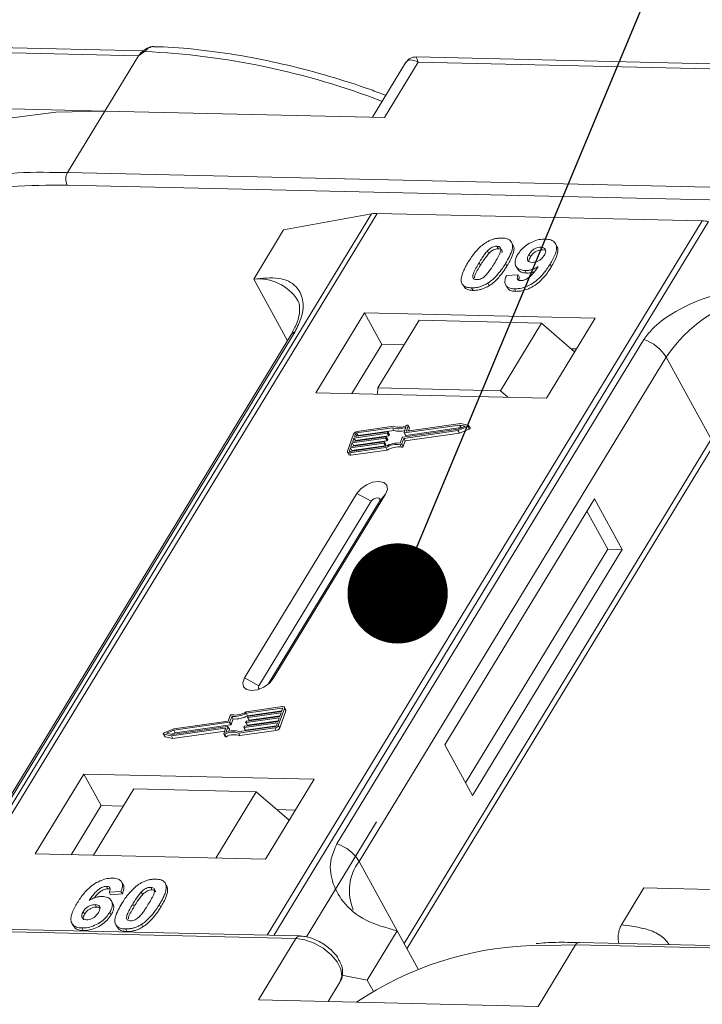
# Model space of a CAD drawing. Header units: millimetres. Extents: x 1675 to 3137, y 343 to 1376.
# Tile 64 of 84: x 2790 to 2824, y 1142 to 1192. Entities that reach past the tile are written whole.
import ezdxf

# ---------------------------------------------------------------- set-up
doc = ezdxf.new("R2010")
doc.units = ezdxf.units.MM
doc.linetypes.add('PHANTOM2', pattern=[31.75, 15.875, -3.175, 3.175, -3.175, 3.175, -3.175])
doc.styles.get("Standard").update_dxf_attribs({"font": '仿宋_GB2312.ttf', "width": 0.8})
doc.dimstyles.new('ISO-25.1', dxfattribs={"dimtxt": 6, "dimasz": 5, "dimexe": 3.5, "dimexo": 0.625, "dimgap": 1.5, "dimtad": 1, "dimtoh": 1, "dimtxsty": 'Standard', "dimcen": 2.5, "dimadec": 0, "dimazin": 0, "dimtfac": 1, "dimtmove": 0, "dimatfit": 3, "dimfxl": 0, "dimarcsym": 0})

msp = doc.modelspace()

# ---------------------------------------------------------------- linework, layer by layer
at = {"color": 7, "linetype": 'Continuous', "lineweight": 15}
for p, q in [((2796.404, 1190.007), (2761.867, 1190.8)), ((2761.964, 1190.54), (2796.147, 1189.755)), ((2796.147, 1189.755), (2794.467, 1186.993)), ((2796.446, 1189.966), (2796.147, 1189.755)), ((2809.465, 1189.398), (2807.815, 1186.687)), ((2808.41, 1186.673), (2810.091, 1189.435)), ((2842.715, 1188.945), (2809.994, 1189.695)), ((2810.091, 1189.435), (2842.836, 1188.684)), ((2794.467, 1186.993), (2780.523, 1187.313)), ((2792.599, 1183.924), (2794.467, 1186.993)), ((2794.467, 1186.993), (2808.41, 1186.673)), ((2792.599, 1183.924), (2791.711, 1183.93)), ((2826.782, 1183.14), (2792.599, 1183.924)), ((2792.585, 1183.302), (2826.768, 1182.518)), ((2807.763, 1181.868), (2786.083, 1146.238)), ((2786.352, 1146.232), (2808.049, 1181.889)), ((2803.386, 1181.063), (2807.763, 1181.868)), ((2808.049, 1181.889), (2824.265, 1181.517)), ((2824.265, 1181.517), (2802.569, 1145.86)), ((2802.902, 1145.852), (2824.582, 1181.482)), ((2803.386, 1181.063), (2801.892, 1178.607)), ((2814.822, 1180.319), (2814.753, 1180.445)), ((2817.01, 1180.254), (2816.941, 1180.38)), ((2813.553, 1180.015), (2813.622, 1179.889)), ((2814.025, 1180.249), (2814.094, 1180.123)), ((2816.279, 1180.073), (2816.21, 1180.199)), ((2816.279, 1180.073), (2816.406, 1180.047)), ((2813.131, 1179.425), (2813.2, 1179.298)), ((2815.624, 1179.84), (2815.693, 1179.714)), ((2814.523, 1179.263), (2814.454, 1179.389)), ((2814.97, 1179.26), (2815.039, 1179.134)), ((2815.436, 1179.036), (2815.505, 1178.909)), ((2816.746, 1179.234), (2816.677, 1179.36)), ((2801.892, 1178.607), (2803.574, 1175.532)), ((2814.495, 1178.781), (2815.079, 1178.82)), ((2815.079, 1178.82), (2815.148, 1178.694)), ((2812.335, 1178.308), (2812.404, 1178.182)), ((2812.761, 1178.171), (2812.83, 1178.045)), ((2813.567, 1178.406), (2813.636, 1178.28)), ((2814.459, 1178.316), (2814.528, 1178.189)), ((2814.894, 1178.122), (2814.963, 1177.996)), ((2807.423, 1176.925), (2804.995, 1172.935)), ((2818.916, 1176.661), (2807.423, 1176.925)), ((2807.423, 1176.925), (2808.285, 1175.349)), ((2810.145, 1176.551), (2808.091, 1173.175)), ((2816.251, 1176.411), (2810.145, 1176.551)), ((2816.488, 1172.671), (2818.916, 1176.661)), ((2788.639, 1150.823), (2803.952, 1175.989)), ((2814.197, 1173.035), (2816.251, 1176.411)), ((2816.251, 1176.411), (2817.895, 1174.984)), ((2803.738, 1175.802), (2788.425, 1150.637)), ((2821.356, 1175.589), (2806.044, 1150.424)), ((2808.285, 1175.349), (2806.791, 1172.894)), ((2809.398, 1175.323), (2808.285, 1175.349)), ((2817.982, 1175.126), (2817.724, 1175.132)), ((2807.151, 1149.547), (2822.464, 1174.712)), ((2824.706, 1170.615), (2822.464, 1174.712)), ((2808.091, 1173.175), (2808.068, 1172.864)), ((2814.197, 1173.035), (2808.091, 1173.175)), ((2814.565, 1172.715), (2814.197, 1173.035)), ((2804.995, 1172.935), (2816.488, 1172.671)), ((2808.815, 1171.186), (2807.027, 1170.932)), ((2808.869, 1171.261), (2807.053, 1171.003)), ((2807.096, 1170.806), (2808.884, 1171.06)), ((2808.884, 1171.06), (2808.815, 1171.186)), ((2809.328, 1170.72), (2812.088, 1171.112)), ((2809.372, 1170.659), (2812.081, 1171.044)), ((2809.388, 1170.948), (2809.487, 1171.222)), ((2812.164, 1171.325), (2809.405, 1170.933)), ((2809.474, 1170.807), (2812.233, 1171.199)), ((2809.505, 1171.031), (2809.598, 1171.288)), ((2812.208, 1171.398), (2809.522, 1171.017)), ((2809.666, 1171.18), (2809.597, 1171.306)), ((2809.598, 1171.288), (2809.667, 1171.162)), ((2809.62, 1171.031), (2809.667, 1171.162)), ((2812.081, 1171.044), (2812.573, 1171.251)), ((2812.15, 1170.918), (2812.081, 1171.044)), ((2812.088, 1171.112), (2812.45, 1171.264)), ((2812.15, 1170.918), (2812.642, 1171.125)), ((2812.45, 1171.264), (2812.164, 1171.325)), ((2812.233, 1171.199), (2812.164, 1171.325)), ((2812.596, 1171.316), (2812.208, 1171.398)), ((2812.233, 1171.199), (2812.274, 1171.19)), ((2812.573, 1171.251), (2812.642, 1171.125)), ((2812.681, 1171.18), (2812.612, 1171.306)), ((2806.877, 1170.877), (2806.572, 1170.026)), ((2808.464, 1170.665), (2806.803, 1170.429)), ((2806.829, 1170.5), (2808.489, 1170.736)), ((2806.892, 1170.677), (2806.829, 1170.5)), ((2808.553, 1170.913), (2806.892, 1170.677)), ((2806.961, 1170.551), (2806.892, 1170.677)), ((2806.918, 1170.748), (2808.578, 1170.984)), ((2806.969, 1170.89), (2806.918, 1170.748)), ((2806.961, 1170.551), (2808.622, 1170.787)), ((2807.037, 1170.765), (2806.969, 1170.89)), ((2807.027, 1170.932), (2807.096, 1170.806)), ((2808.532, 1170.539), (2808.464, 1170.665)), ((2808.506, 1170.721), (2808.493, 1170.686)), ((2808.562, 1170.56), (2808.493, 1170.686)), ((2808.574, 1170.604), (2808.505, 1170.73)), ((2808.574, 1170.595), (2808.506, 1170.721)), ((2808.622, 1170.787), (2808.553, 1170.913)), ((2808.562, 1170.56), (2808.574, 1170.595)), ((2808.595, 1170.969), (2808.582, 1170.934)), ((2808.651, 1170.808), (2808.582, 1170.934)), ((2808.663, 1170.853), (2808.594, 1170.979)), ((2808.664, 1170.843), (2808.595, 1170.969)), ((2808.651, 1170.808), (2808.664, 1170.843)), ((2809.201, 1170.425), (2809.299, 1170.699)), ((2809.273, 1170.385), (2809.372, 1170.659)), ((2809.441, 1170.533), (2809.372, 1170.659)), ((2809.389, 1170.938), (2809.458, 1170.812)), ((2824.706, 1170.615), (2809.393, 1145.449)), ((2809.474, 1170.807), (2809.405, 1170.933)), ((2809.441, 1170.533), (2812.15, 1170.918)), ((2809.513, 1171.017), (2809.505, 1171.031)), ((2806.714, 1170.181), (2806.663, 1170.039)), ((2806.671, 1169.939), (2808.487, 1170.197)), ((2806.696, 1170.01), (2808.484, 1170.264)), ((2808.374, 1170.416), (2806.714, 1170.181)), ((2806.783, 1170.055), (2806.714, 1170.181)), ((2806.74, 1170.252), (2808.4, 1170.487)), ((2806.803, 1170.429), (2806.74, 1170.252)), ((2806.74, 1169.813), (2808.556, 1170.071)), ((2806.783, 1170.055), (2808.443, 1170.29)), ((2806.872, 1170.303), (2806.803, 1170.429)), ((2806.86, 1170.269), (2806.872, 1170.303)), ((2806.872, 1170.303), (2808.532, 1170.539)), ((2806.949, 1170.517), (2806.961, 1170.551)), ((2808.443, 1170.29), (2808.374, 1170.416)), ((2808.416, 1170.473), (2808.404, 1170.437)), ((2808.473, 1170.311), (2808.404, 1170.437)), ((2808.485, 1170.356), (2808.416, 1170.482)), ((2808.416, 1170.473), (2808.485, 1170.347)), ((2808.473, 1170.311), (2808.485, 1170.347)), ((2808.556, 1170.071), (2808.487, 1170.197)), ((2809.196, 1170.343), (2809.265, 1170.217)), ((2809.342, 1170.259), (2809.273, 1170.385)), ((2809.342, 1170.259), (2809.441, 1170.533)), ((2809.536, 1145.188), (2824.739, 1170.174)), ((2806.573, 1169.971), (2806.642, 1169.845)), ((2806.663, 1170.039), (2806.679, 1170.01)), ((2806.74, 1169.813), (2806.671, 1169.939)), ((2806.771, 1170.021), (2806.783, 1170.055)), ((2807.035, 1167.909), (2801.433, 1158.702)), ((2802.87, 1158.669), (2808.472, 1167.876)), ((2807.035, 1167.909), (2807.756, 1167.519)), ((2808.472, 1167.876), (2808.165, 1167.51)), ((2818.888, 1167.637), (2811.418, 1155.361)), ((2820.267, 1165.115), (2818.888, 1167.637)), ((2807.756, 1167.519), (2802.154, 1158.312)), ((2802.613, 1158.385), (2808.165, 1167.51)), ((2819.549, 1165.132), (2818.514, 1167.023)), ((2812.453, 1153.47), (2819.549, 1165.132)), ((2812.797, 1152.84), (2820.267, 1165.115)), ((2820.267, 1165.115), (2819.549, 1165.132)), ((2802.154, 1158.312), (2801.433, 1158.702)), ((2802.87, 1158.669), (2802.681, 1158.444)), ((2800.723, 1156.823), (2800.625, 1156.549)), ((2803.326, 1157.269), (2801.509, 1157.011)), ((2803.3, 1157.198), (2801.513, 1156.944)), ((2801.582, 1156.818), (2801.513, 1156.944)), ((2801.582, 1156.818), (2803.295, 1157.061)), ((2803.257, 1156.956), (2801.597, 1156.72)), ((2801.622, 1156.791), (2803.283, 1157.027)), ((2801.666, 1156.594), (2803.206, 1156.813)), ((2803.119, 1156.331), (2803.425, 1157.182)), ((2803.188, 1156.205), (2803.494, 1157.056)), ((2803.193, 1156.779), (2803.257, 1156.956)), ((2803.283, 1157.027), (2803.334, 1157.169)), ((2803.327, 1157.15), (2803.3, 1157.198)), ((2803.493, 1157.111), (2803.424, 1157.237)), ((2803.425, 1157.182), (2803.494, 1157.056)), ((2800.668, 1156.488), (2797.909, 1156.096)), ((2800.625, 1156.549), (2797.916, 1156.164)), ((2797.978, 1155.97), (2800.737, 1156.362)), ((2800.737, 1156.362), (2800.668, 1156.488)), ((2800.796, 1156.783), (2800.697, 1156.509)), ((2800.766, 1156.383), (2800.697, 1156.509)), ((2800.766, 1156.383), (2800.865, 1156.657)), ((2800.865, 1156.657), (2800.796, 1156.783)), ((2803.079, 1156.46), (2801.418, 1156.224)), ((2801.444, 1156.295), (2803.104, 1156.531)), ((2801.487, 1156.098), (2803.027, 1156.317)), ((2801.491, 1156.487), (2801.504, 1156.522)), ((2801.491, 1156.478), (2801.56, 1156.351)), ((2803.168, 1156.708), (2801.508, 1156.472)), ((2801.577, 1156.346), (2801.508, 1156.472)), ((2801.533, 1156.543), (2803.193, 1156.779)), ((2801.577, 1156.346), (2803.116, 1156.565)), ((2801.58, 1156.735), (2801.593, 1156.77)), ((2801.581, 1156.726), (2801.65, 1156.6)), ((2801.666, 1156.594), (2801.597, 1156.72)), ((2803.028, 1156.318), (2803.079, 1156.46)), ((2803.104, 1156.531), (2803.168, 1156.708)), ((2803.188, 1156.205), (2803.119, 1156.331)), ((2797.385, 1155.902), (2797.454, 1155.776)), ((2797.4, 1155.892), (2797.788, 1155.809)), ((2797.469, 1155.766), (2797.4, 1155.892)), ((2797.916, 1156.164), (2797.424, 1155.957)), ((2797.909, 1156.096), (2797.547, 1155.943)), ((2797.547, 1155.943), (2797.832, 1155.883)), ((2797.788, 1155.809), (2800.475, 1156.191)), ((2797.792, 1155.892), (2797.978, 1155.97)), ((2797.832, 1155.883), (2800.592, 1156.275)), ((2797.857, 1155.683), (2800.446, 1156.051)), ((2797.978, 1155.97), (2797.909, 1156.096)), ((2800.491, 1156.176), (2800.399, 1155.92)), ((2800.399, 1155.901), (2800.468, 1155.775)), ((2800.522, 1155.771), (2800.453, 1155.897)), ((2800.488, 1156.167), (2800.475, 1156.191)), ((2800.608, 1156.26), (2800.51, 1155.986)), ((2800.677, 1156.143), (2800.608, 1156.269)), ((2800.677, 1156.134), (2800.608, 1156.26)), ((2800.64, 1156.029), (2800.677, 1156.134)), ((2801.127, 1155.947), (2802.944, 1156.205)), ((2801.196, 1155.821), (2801.127, 1155.947)), ((2801.181, 1156.022), (2802.969, 1156.276)), ((2801.196, 1155.821), (2803.013, 1156.079)), ((2801.402, 1156.238), (2801.415, 1156.274)), ((2801.402, 1156.229), (2801.471, 1156.103)), ((2801.487, 1156.098), (2801.418, 1156.224)), ((2802.944, 1156.205), (2803.013, 1156.079)), ((2797.469, 1155.766), (2797.857, 1155.683)), ((2797.857, 1155.683), (2797.788, 1155.809)), ((2811.418, 1155.361), (2812.797, 1152.84)), ((2793.417, 1153.907), (2790.989, 1149.918)), ((2804.91, 1153.644), (2793.417, 1153.907)), ((2793.417, 1153.907), (2794.279, 1152.331)), ((2802.482, 1149.654), (2804.91, 1153.644)), ((2795.915, 1153.165), (2793.899, 1149.851)), ((2795.915, 1153.165), (2802.021, 1153.025)), ((2800.004, 1149.711), (2802.021, 1153.025)), ((2802.021, 1153.025), (2803.665, 1151.598)), ((2794.279, 1152.331), (2792.785, 1149.876)), ((2795.392, 1152.306), (2794.279, 1152.331)), ((2803.976, 1152.109), (2803.052, 1152.13)), ((2808.024, 1151.518), (2804.531, 1145.778)), ((2790.989, 1149.918), (2802.482, 1149.654)), ((2807.151, 1149.547), (2809.048, 1146.08)), ((2795.376, 1148.389), (2795.307, 1148.515)), ((2797.438, 1148.511), (2797.432, 1148.522)), ((2794.554, 1148.301), (2794.623, 1148.175)), ((2795.272, 1148.049), (2794.688, 1148.01)), ((2794.688, 1148.01), (2794.757, 1147.884)), ((2795.272, 1148.049), (2795.341, 1147.923)), ((2796.355, 1147.89), (2796.286, 1148.017)), ((2796.758, 1148.25), (2796.827, 1148.124)), ((2797.51, 1148.392), (2797.579, 1148.266)), ((2820.233, 1146.378), (2821.354, 1148.22)), ((2821.354, 1148.22), (2828.338, 1148.059)), ((2794.757, 1147.884), (2795.341, 1147.923)), ((2794.867, 1147.442), (2794.798, 1147.568)), ((2793.39, 1147.044), (2793.459, 1146.918)), ((2793.989, 1147.388), (2794.058, 1147.262)), ((2794.71, 1147.002), (2794.779, 1146.876)), ((2795.863, 1147.424), (2795.932, 1147.298)), ((2797.189, 1147.393), (2797.258, 1147.267)), ((2769.817, 1146.483), (2804, 1145.698)), ((2804.182, 1145.823), (2769.999, 1146.607)), ((2792.825, 1146.452), (2792.894, 1146.326)), ((2793.319, 1146.222), (2793.388, 1146.096)), ((2795.012, 1146.386), (2795.081, 1146.26)), ((2795.493, 1146.173), (2795.562, 1146.047)), ((2796.3, 1146.407), (2796.369, 1146.281)), ((2809.048, 1146.08), (2807.554, 1143.625)), ((2809.048, 1146.08), (2810.09, 1144.175)), ((2804, 1145.698), (2802.132, 1142.629)), ((2837.191, 1145.066), (2818.126, 1145.503)), ((2815.784, 1145.34), (2817.943, 1145.378)), ((2816.076, 1142.309), (2817.943, 1145.378)), ((2817.943, 1145.378), (2837.1, 1144.939)), ((2806.291, 1143.866), (2807.554, 1143.625)), ((2807.554, 1143.625), (2807.853, 1143.078)), ((2806.193, 1143.523), (2805.601, 1142.55)), ((2805.601, 1142.55), (2806.193, 1143.523)), ((2802.132, 1142.629), (2816.076, 1142.309))]:
    msp.add_line(p, q, dxfattribs=at)
at = {"color": 7, "linetype": 'Continuous', "lineweight": 15, "flags": 128}
for points in [[(2796.446, 1189.966), (2796.43, 1189.976), (2796.415, 1189.984), (2796.402, 1189.989), (2796.39, 1189.991), (2796.381, 1189.99), (2796.374, 1189.986), (2796.369, 1189.98), (2796.366, 1189.971)], [(2794.467, 1186.993), (2792.015, 1186.935), (2789.716, 1186.647), (2787.596, 1186.13), (2785.678, 1185.392), (2783.983, 1184.44), (2782.529, 1183.285), (2781.333, 1181.939), (2781.153, 1181.688)], [(2809.544, 1171.311), (2809.556, 1171.315), (2809.567, 1171.317), (2809.578, 1171.317), (2809.587, 1171.315), (2809.594, 1171.311), (2809.598, 1171.304), (2809.599, 1171.297), (2809.598, 1171.288)], [(2812.596, 1171.316), (2812.606, 1171.312), (2812.612, 1171.306), (2812.614, 1171.297), (2812.612, 1171.288), (2812.607, 1171.277), (2812.598, 1171.267), (2812.586, 1171.258), (2812.573, 1171.251)], [(2812.642, 1171.125), (2812.655, 1171.132), (2812.667, 1171.141), (2812.676, 1171.151), (2812.681, 1171.161), (2812.683, 1171.171), (2812.681, 1171.18)], [(2808.489, 1170.736), (2808.493, 1170.736), (2808.497, 1170.736), (2808.501, 1170.735), (2808.503, 1170.733), (2808.505, 1170.731), (2808.506, 1170.728), (2808.506, 1170.725), (2808.506, 1170.721)], [(2808.578, 1170.984), (2808.583, 1170.984), (2808.586, 1170.984), (2808.59, 1170.983), (2808.592, 1170.981), (2808.594, 1170.979), (2808.595, 1170.976), (2808.595, 1170.973), (2808.595, 1170.969)], [(2809.405, 1170.933), (2809.401, 1170.933), (2809.397, 1170.933), (2809.393, 1170.934), (2809.391, 1170.936), (2809.389, 1170.938), (2809.388, 1170.941), (2809.388, 1170.944), (2809.388, 1170.948)], [(2809.522, 1171.017), (2809.518, 1171.017), (2809.514, 1171.017), (2809.51, 1171.018), (2809.508, 1171.02), (2809.506, 1171.022), (2809.505, 1171.025), (2809.505, 1171.028), (2809.505, 1171.031)], [(2808.4, 1170.487), (2808.404, 1170.488), (2808.408, 1170.487), (2808.411, 1170.486), (2808.414, 1170.485), (2808.416, 1170.482), (2808.417, 1170.479), (2808.417, 1170.476), (2808.416, 1170.473)], [(2806.671, 1169.939), (2806.645, 1169.937), (2806.621, 1169.94), (2806.601, 1169.946), (2806.585, 1169.956), (2806.573, 1169.97), (2806.567, 1169.987), (2806.567, 1170.006), (2806.572, 1170.026)], [(2806.663, 1170.039), (2806.662, 1170.032), (2806.662, 1170.026), (2806.664, 1170.02), (2806.668, 1170.016), (2806.673, 1170.012), (2806.68, 1170.01), (2806.687, 1170.009), (2806.696, 1170.01)], [(2808.472, 1167.876), (2808.56, 1168.112), (2808.526, 1168.315), (2808.374, 1168.453), (2808.127, 1168.507), (2807.824, 1168.466), (2807.51, 1168.338), (2807.233, 1168.143), (2807.035, 1167.909)], [(2808.165, 1167.51), (2808.19, 1167.577), (2808.181, 1167.635), (2808.137, 1167.674), (2808.067, 1167.689), (2807.981, 1167.678), (2807.891, 1167.641), (2807.812, 1167.586), (2807.756, 1167.519)], [(2801.433, 1158.702), (2801.345, 1158.466), (2801.379, 1158.263), (2801.531, 1158.125), (2801.778, 1158.072), (2802.081, 1158.112), (2802.395, 1158.24), (2802.672, 1158.436), (2802.87, 1158.669)], [(2802.154, 1158.312), (2802.128, 1158.245), (2802.138, 1158.187), (2802.182, 1158.148), (2802.186, 1158.146)], [(2803.334, 1157.169), (2803.335, 1157.176), (2803.335, 1157.182), (2803.333, 1157.188), (2803.329, 1157.192), (2803.324, 1157.196), (2803.317, 1157.198), (2803.309, 1157.199), (2803.3, 1157.198)], [(2803.326, 1157.269), (2803.352, 1157.271), (2803.376, 1157.268), (2803.396, 1157.262), (2803.412, 1157.252), (2803.423, 1157.238), (2803.429, 1157.221), (2803.43, 1157.202), (2803.425, 1157.182)], [(2801.508, 1156.472), (2801.503, 1156.472), (2801.499, 1156.472), (2801.496, 1156.473), (2801.493, 1156.475), (2801.491, 1156.477), (2801.49, 1156.48), (2801.49, 1156.483), (2801.491, 1156.487)], [(2801.597, 1156.72), (2801.592, 1156.72), (2801.589, 1156.721), (2801.585, 1156.722), (2801.582, 1156.723), (2801.581, 1156.726), (2801.58, 1156.728), (2801.579, 1156.732), (2801.58, 1156.735)], [(2797.4, 1155.892), (2797.391, 1155.895), (2797.385, 1155.902), (2797.382, 1155.91), (2797.384, 1155.92), (2797.39, 1155.931), (2797.399, 1155.941), (2797.41, 1155.95), (2797.424, 1155.957)], [(2800.453, 1155.897), (2800.441, 1155.893), (2800.429, 1155.89), (2800.419, 1155.891), (2800.41, 1155.893), (2800.403, 1155.897), (2800.399, 1155.903), (2800.397, 1155.911), (2800.399, 1155.92)], [(2800.475, 1156.191), (2800.479, 1156.191), (2800.483, 1156.191), (2800.486, 1156.19), (2800.489, 1156.188), (2800.491, 1156.186), (2800.492, 1156.183), (2800.492, 1156.18), (2800.491, 1156.176)], [(2800.592, 1156.275), (2800.596, 1156.275), (2800.6, 1156.275), (2800.603, 1156.274), (2800.606, 1156.272), (2800.608, 1156.27), (2800.609, 1156.267), (2800.609, 1156.264), (2800.608, 1156.26)], [(2801.418, 1156.224), (2801.414, 1156.224), (2801.41, 1156.224), (2801.407, 1156.225), (2801.404, 1156.227), (2801.402, 1156.229), (2801.401, 1156.232), (2801.401, 1156.235), (2801.402, 1156.238)], [(2800.468, 1155.775), (2800.472, 1155.771), (2800.479, 1155.767), (2800.488, 1155.764), (2800.498, 1155.764), (2800.51, 1155.767), (2800.522, 1155.771)], [(2804, 1145.698), (2804.446, 1145.634), (2804.914, 1145.468), (2805.362, 1145.212), (2805.753, 1144.89), (2806.052, 1144.528), (2806.233, 1144.159), (2806.282, 1143.814), (2806.193, 1143.523)]]:
    msp.add_lwpolyline(points, dxfattribs=at)
at = {"color": 7, "linetype": 'Continuous', "lineweight": 15}
for centre, radius, start, end in [((2794.751, 1152.398), 37.606, 68.8867, 87.4164), ((2791.164, 1166.753), 17.186, 88.173, 122.2769), ((2793.192, 1183.599), 0.676, 151.2883, 206.0774), ((2808.009, 1180.486), 1.404, 88.3644, 100.0749), ((2824.213, 1179.595), 1.923, 78.9596, 88.4511), ((2802.132, 1176.3), 2.32, 32.7281, 95.9449), ((2828.637, 1170.56), 7.439, 91.2925, 146.0732), ((2804.15, 1175.545), 0.486, 114.0472, 148.0355), ((2820.714, 1173.64), 2.052, 31.4947, 71.765), ((2809.106, 1172.045), 0.907, 251.2927, 294.8085), ((2809.151, 1172.03), 0.819, 249.8549, 298.6145), ((2809.166, 1171.862), 0.85, 250.6487, 287.8017), ((2809.647, 1171.171), 0.0214, 336.1246, 26.8104), ((2807.082, 1170.776), 0.229, 97.4207, 153.8527), ((2807.037, 1170.856), 0.0762, 97.4207, 153.8527), ((2807.107, 1170.73), 0.0769, 97.5763, 152.4403), ((2808.459, 1170.703), 0.0381, 277.4207, 333.8527), ((2808.528, 1170.576), 0.0381, 277.4207, 333.8527), ((2808.548, 1170.951), 0.0381, 277.4207, 333.8527), ((2808.564, 1170.599), 0.011, 336.9348, 26.0002), ((2808.617, 1170.825), 0.0381, 277.4207, 333.8527), ((2808.654, 1170.848), 0.011, 336.9348, 26.0002), ((2809.333, 1170.682), 0.0381, 97.4207, 153.8527), ((2809.47, 1170.821), 0.0149, 216.6597, 287.1115), ((2808.369, 1170.454), 0.0381, 277.4207, 333.8527), ((2808.438, 1170.328), 0.0381, 277.4207, 333.8527), ((2809.087, 1169.257), 1.173, 84.4424, 120.9301), ((2808.475, 1170.351), 0.011, 336.9348, 26.0002), ((2809.03, 1169.36), 0.998, 80.3986, 122.9491), ((2809.099, 1169.234), 0.998, 80.3986, 122.9491), ((2809.207, 1170.416), 0.0736, 261.7629, 334.647), ((2809.276, 1170.29), 0.0736, 261.7629, 334.647), ((2806.713, 1169.898), 0.0892, 216.6597, 287.1115), ((2800.79, 1156.792), 0.0736, 81.7629, 154.647), ((2800.91, 1157.95), 1.173, 264.4424, 300.9301), ((2800.967, 1157.848), 0.998, 260.3986, 302.9491), ((2800.978, 1157.824), 1.173, 264.4424, 300.9301), ((2803.433, 1157.082), 0.0661, 336.9348, 26.0002), ((2800.663, 1156.525), 0.0381, 277.4207, 333.8527), ((2800.732, 1156.399), 0.0381, 277.4207, 333.8527), ((2801.538, 1156.505), 0.0381, 97.4207, 153.8527), ((2801.572, 1156.36), 0.0149, 216.6597, 287.1115), ((2801.627, 1156.754), 0.0381, 97.4207, 153.8527), ((2801.661, 1156.609), 0.0149, 216.6597, 287.1115), ((2802.914, 1156.432), 0.229, 277.4207, 333.8527), ((2802.959, 1156.351), 0.0762, 277.4207, 333.8527), ((2800.845, 1155.178), 0.819, 69.8549, 118.6145), ((2800.89, 1155.163), 0.907, 71.2927, 114.8085), ((2800.914, 1155.052), 0.819, 69.8549, 118.6145), ((2800.667, 1156.139), 0.011, 336.9348, 26.0002), ((2801.449, 1156.257), 0.0381, 97.4207, 153.8527), ((2801.483, 1156.112), 0.0149, 216.6597, 287.1115), ((2802.983, 1156.305), 0.229, 277.4207, 333.8527), ((2797.472, 1155.787), 0.0212, 210.2186, 262.8226), ((2805.401, 1148.474), 2.052, 31.4947, 71.765), ((2809.097, 1148.083), 2.434, 143.0587, 202.974), ((2804.192, 1145.613), 0.21, 92.0598, 156.0028), ((2818.143, 1145.282), 0.221, 94.3757, 154.3004), ((2816.252, 1128.875), 16.472, 91.6287, 124.0831)]:
    msp.add_arc(centre, radius, start, end, dxfattribs=at)
at = {"color": 3, "linetype": 'PHANTOM2', "lineweight": 9, "ltscale": 1.030123}
msp.add_spline([(2837.142, 1199.884), (2847.715, 1165.646), (2824.05, 1120.836), (2834.623, 1086.598)], degree=3, dxfattribs=at)
at = {"color": 7, "linetype": 'Continuous', "lineweight": 15}
for points, knots in [([(2796.903, 1190.209), (2796.898, 1190.211), (2796.858, 1190.222), (2796.778, 1190.199), (2796.664, 1190.15), (2796.554, 1190.068), (2796.48, 1189.998), (2796.446, 1189.966)], [0, 0, 0, 0, 0.033044, 0.285426, 0.531875, 0.785768, 1, 1, 1, 1]), ([(2796.381, 1189.99), (2796.368, 1189.98), (2796.342, 1189.962), (2796.317, 1189.943), (2796.304, 1189.933)], [0, 0, 0, 0, 0.518796, 1, 1, 1, 1]), ([(2796.862, 1190.209), (2796.818, 1190.206), (2796.723, 1190.2), (2796.554, 1190.126), (2796.442, 1190.04), (2796.374, 1189.986)], [0, 0, 0, 0, 0.249637, 0.538323, 1, 1, 1, 1]), ([(2808.479, 1187.778), (2808.224, 1187.875), (2807.289, 1188.233), (2805.655, 1188.744), (2803.579, 1189.304), (2801.487, 1189.742), (2799.411, 1190.04), (2797.875, 1190.193), (2797.06, 1190.198), (2796.902, 1190.199)], [0, 0, 0, 0, 0.064257, 0.235538, 0.411454, 0.590698, 0.772379, 0.955884, 1, 1, 1, 1]), ([(2810.091, 1189.435), (2809.951, 1189.492), (2809.735, 1189.579), (2809.54, 1189.512), (2809.469, 1189.398), (2809.437, 1189.347)], [0, 0, 0, 0, 0.498413, 0.772928, 1, 1, 1, 1]), ([(2809.992, 1189.696), (2809.928, 1189.692), (2809.818, 1189.685), (2809.634, 1189.6), (2809.55, 1189.504), (2809.504, 1189.451)], [0, 0, 0, 0, 0.389383, 0.666862, 1, 1, 1, 1]), ([(2809.993, 1189.689), (2809.993, 1189.691), (2809.992, 1189.715), (2810.015, 1189.633), (2810.065, 1189.501), (2810.091, 1189.435)], [0, 0, 0, 0, 0.044603, 0.521109, 1, 1, 1, 1]), ([(2782.274, 1180.757), (2782.497, 1180.916), (2783.206, 1181.42), (2784.794, 1182.144), (2787.05, 1182.849), (2789.714, 1183.278), (2791.638, 1183.294), (2792.585, 1183.302)], [0, 0, 0, 0, 0.088375, 0.281114, 0.527622, 0.767417, 1, 1, 1, 1]), ([(2812.578, 1179.437), (2812.63, 1179.519), (2812.747, 1179.705), (2812.996, 1180.029), (2813.255, 1180.286), (2813.446, 1180.41), (2813.467, 1180.424)], [0, 0, 0, 0, 0.236731, 0.537555, 0.949668, 1, 1, 1, 1]), ([(2813.467, 1180.424), (2813.518, 1180.454), (2813.62, 1180.515), (2813.785, 1180.583), (2813.951, 1180.631), (2814.087, 1180.651), (2814.194, 1180.658), (2814.247, 1180.658), (2814.274, 1180.658)], [0, 0, 0, 0, 0.193776, 0.3936, 0.587864, 0.788908, 0.894169, 1, 1, 1, 1]), ([(2814.274, 1180.658), (2814.367, 1180.65), (2814.555, 1180.633), (2814.734, 1180.505), (2814.819, 1180.32), (2814.776, 1179.948), (2814.591, 1179.626), (2814.454, 1179.389)], [0, 0, 0, 0, 0.147566, 0.296688, 0.431278, 0.580404, 1, 1, 1, 1]), ([(2815.057, 1179.828), (2815.113, 1179.911), (2815.225, 1180.076), (2815.487, 1180.306), (2815.798, 1180.484), (2816.137, 1180.597), (2816.342, 1180.604), (2816.448, 1180.608)], [0, 0, 0, 0, 0.197927, 0.397728, 0.597413, 0.790584, 1, 1, 1, 1]), ([(2816.448, 1180.608), (2816.541, 1180.599), (2816.729, 1180.582), (2816.912, 1180.452), (2817.007, 1180.26), (2816.98, 1179.927), (2816.829, 1179.614), (2816.699, 1179.396), (2816.677, 1179.36)], [0, 0, 0, 0, 0.148288, 0.297745, 0.443713, 0.607791, 0.934708, 1, 1, 1, 1]), ([(2813.131, 1179.425), (2813.156, 1179.465), (2813.207, 1179.547), (2813.278, 1179.658), (2813.346, 1179.757), (2813.409, 1179.844), (2813.475, 1179.93), (2813.527, 1179.987), (2813.553, 1180.015)], [0, 0, 0, 0, 0.205942, 0.411959, 0.558149, 0.704502, 0.851801, 1, 1, 1, 1]), ([(2813.2, 1179.298), (2813.225, 1179.339), (2813.276, 1179.421), (2813.347, 1179.532), (2813.415, 1179.631), (2813.478, 1179.717), (2813.544, 1179.804), (2813.596, 1179.861), (2813.622, 1179.889)], [0, 0, 0, 0, 0.205942, 0.411959, 0.558149, 0.704502, 0.851801, 1, 1, 1, 1]), ([(2813.553, 1180.015), (2813.596, 1180.057), (2813.665, 1180.126), (2813.79, 1180.201), (2813.903, 1180.24), (2813.98, 1180.248), (2814.02, 1180.249), (2814.025, 1180.249)], [0, 0, 0, 0, 0.3348035, 0.5425606, 0.750382, 0.9707212, 1, 1, 1, 1]), ([(2813.622, 1179.889), (2813.665, 1179.931), (2813.734, 1180), (2813.858, 1180.075), (2813.972, 1180.114), (2814.049, 1180.122), (2814.089, 1180.123), (2814.094, 1180.123)], [0, 0, 0, 0, 0.334804, 0.542561, 0.750382, 0.970721, 1, 1, 1, 1]), ([(2814.025, 1180.249), (2814.063, 1180.245), (2814.133, 1180.237), (2814.199, 1180.188), (2814.225, 1180.095), (2814.192, 1179.925), (2814.069, 1179.684), (2813.96, 1179.5), (2813.904, 1179.407)], [0, 0, 0, 0, 0.104614, 0.188814, 0.273512, 0.444127, 0.719481, 1, 1, 1, 1]), ([(2814.094, 1180.123), (2814.132, 1180.119), (2814.202, 1180.111), (2814.267, 1180.061), (2814.291, 1179.994), (2814.278, 1179.94), (2814.272, 1179.914)], [0, 0, 0, 0, 0.293658, 0.530016, 0.767769, 1, 1, 1, 1]), ([(2814.523, 1179.263), (2814.571, 1179.345), (2814.722, 1179.601), (2814.866, 1179.938), (2814.889, 1180.216), (2814.827, 1180.291), (2814.81, 1180.312)], [0, 0, 0, 0, 0.220552, 0.687786, 0.91457, 1, 1, 1, 1]), ([(2815.624, 1179.84), (2815.66, 1179.893), (2815.716, 1179.978), (2815.836, 1180.086), (2815.955, 1180.15), (2816.085, 1180.193), (2816.165, 1180.197), (2816.21, 1180.199)], [0, 0, 0, 0, 0.2913202, 0.4655393, 0.6416315, 0.798664, 1, 1, 1, 1]), ([(2815.693, 1179.714), (2815.729, 1179.767), (2815.785, 1179.851), (2815.905, 1179.96), (2816.024, 1180.024), (2816.154, 1180.067), (2816.234, 1180.071), (2816.279, 1180.073)], [0, 0, 0, 0, 0.29132, 0.465539, 0.641632, 0.798664, 1, 1, 1, 1]), ([(2816.21, 1180.199), (2816.256, 1180.193), (2816.349, 1180.182), (2816.431, 1180.108), (2816.464, 1180.008), (2816.437, 1179.895), (2816.396, 1179.821), (2816.377, 1179.787)], [0, 0, 0, 0, 0.207955, 0.420406, 0.62732, 0.827707, 1, 1, 1, 1]), ([(2816.746, 1179.234), (2816.794, 1179.316), (2816.939, 1179.563), (2817.067, 1179.897), (2817.075, 1180.16), (2817.012, 1180.233), (2816.999, 1180.248)], [0, 0, 0, 0, 0.2271221, 0.6848597, 0.9348975, 1, 1, 1, 1]), ([(2812.257, 1178.439), (2812.249, 1178.473), (2812.233, 1178.541), (2812.244, 1178.688), (2812.293, 1178.879), (2812.384, 1179.087), (2812.481, 1179.274), (2812.546, 1179.383), (2812.578, 1179.437)], [0, 0, 0, 0, 0.1184406, 0.2393457, 0.4595932, 0.6849248, 0.8422399, 1, 1, 1, 1]), ([(2813.01, 1178.581), (2812.964, 1178.587), (2812.889, 1178.597), (2812.83, 1178.653), (2812.812, 1178.748), (2812.848, 1178.918), (2812.973, 1179.158), (2813.078, 1179.335), (2813.131, 1179.425)], [0, 0, 0, 0, 0.1253702, 0.2022903, 0.2791788, 0.4647576, 0.7305818, 1, 1, 1, 1]), ([(2813.904, 1179.407), (2813.879, 1179.366), (2813.829, 1179.284), (2813.757, 1179.173), (2813.689, 1179.074), (2813.626, 1178.987), (2813.559, 1178.899), (2813.507, 1178.843), (2813.481, 1178.814)], [0, 0, 0, 0, 0.20527, 0.410616, 0.55715, 0.703844, 0.851471, 1, 1, 1, 1]), ([(2815.436, 1179.036), (2815.343, 1179.045), (2815.157, 1179.065), (2814.985, 1179.204), (2814.908, 1179.396), (2814.941, 1179.616), (2815.022, 1179.764), (2815.057, 1179.828)], [0, 0, 0, 0, 0.210189, 0.421773, 0.623603, 0.837034, 1, 1, 1, 1]), ([(2815.778, 1179.443), (2815.732, 1179.447), (2815.645, 1179.456), (2815.563, 1179.516), (2815.532, 1179.599), (2815.553, 1179.711), (2815.598, 1179.792), (2815.624, 1179.84)], [0, 0, 0, 0, 0.2139369, 0.3980753, 0.5830907, 0.7516657, 1, 1, 1, 1]), ([(2815.611, 1179.492), (2815.614, 1179.518), (2815.621, 1179.588), (2815.665, 1179.665), (2815.693, 1179.714)], [0, 0, 0, 0, 0.366323, 1, 1, 1, 1]), ([(2816.377, 1179.787), (2816.344, 1179.738), (2816.289, 1179.657), (2816.164, 1179.555), (2816.036, 1179.489), (2815.901, 1179.446), (2815.819, 1179.444), (2815.778, 1179.443)], [0, 0, 0, 0, 0.2673945, 0.4472142, 0.6271221, 0.8130653, 1, 1, 1, 1]), ([(2812.902, 1178.666), (2812.906, 1178.7), (2812.921, 1178.816), (2813.045, 1179.033), (2813.148, 1179.21), (2813.2, 1179.298)], [0, 0, 0, 0, 0.166989, 0.580698, 1, 1, 1, 1]), ([(2814.454, 1179.389), (2814.402, 1179.307), (2814.286, 1179.121), (2814.041, 1178.804), (2813.785, 1178.549), (2813.595, 1178.424), (2813.567, 1178.406)], [0, 0, 0, 0, 0.237281, 0.538591, 0.932677, 1, 1, 1, 1]), ([(2813.636, 1178.28), (2813.685, 1178.312), (2813.782, 1178.378), (2813.945, 1178.517), (2814.118, 1178.696), (2814.279, 1178.897), (2814.413, 1179.087), (2814.486, 1179.204), (2814.523, 1179.263)], [0, 0, 0, 0, 0.118595, 0.239509, 0.447458, 0.659935, 0.829685, 1, 1, 1, 1]), ([(2816.677, 1179.36), (2816.625, 1179.278), (2816.469, 1179.032), (2816.196, 1178.692), (2815.807, 1178.384), (2815.445, 1178.205), (2815.127, 1178.126), (2814.956, 1178.123), (2814.894, 1178.122)], [0, 0, 0, 0, 0.1423372, 0.4291269, 0.5899433, 0.7512055, 0.9098946, 1, 1, 1, 1]), ([(2814.963, 1177.996), (2815.063, 1178), (2815.265, 1178.008), (2815.6, 1178.117), (2815.93, 1178.295), (2816.307, 1178.61), (2816.561, 1178.939), (2816.708, 1179.174), (2816.746, 1179.234)], [0, 0, 0, 0, 0.14324, 0.28761, 0.430449, 0.591135, 0.89544, 1, 1, 1, 1]), ([(2815.051, 1179.14), (2815.064, 1179.111), (2815.106, 1179.016), (2815.268, 1178.93), (2815.434, 1178.916), (2815.505, 1178.909)], [0, 0, 0, 0, 0.20752, 0.66568, 1, 1, 1, 1]), ([(2815.213, 1178.53), (2815.254, 1178.532), (2815.336, 1178.537), (2815.482, 1178.596), (2815.647, 1178.698), (2815.861, 1178.918), (2815.991, 1179.102), (2816.08, 1179.229)], [0, 0, 0, 0, 0.112015, 0.224355, 0.367768, 0.565827, 1, 1, 1, 1]), ([(2816.08, 1179.229), (2816.029, 1179.2), (2815.924, 1179.141), (2815.786, 1179.089), (2815.675, 1179.059), (2815.594, 1179.044), (2815.514, 1179.036), (2815.462, 1179.036), (2815.436, 1179.036)], [0, 0, 0, 0, 0.243491, 0.496266, 0.61821, 0.741704, 0.870158, 1, 1, 1, 1]), ([(2815.505, 1178.909), (2815.554, 1178.911), (2815.655, 1178.913), (2815.787, 1178.942), (2815.865, 1178.969), (2815.887, 1178.977)], [0, 0, 0, 0, 0.409454, 0.83528, 1, 1, 1, 1]), ([(2803.952, 1175.989), (2804.07, 1176.223), (2804.371, 1176.823), (2804.384, 1177.618), (2804.029, 1178.323), (2803.214, 1178.738), (2802.331, 1178.651), (2801.892, 1178.607)], [0, 0, 0, 0, 0.125713, 0.321276, 0.524466, 0.763484, 1, 1, 1, 1]), ([(2812.761, 1178.171), (2812.713, 1178.174), (2812.618, 1178.179), (2812.492, 1178.209), (2812.385, 1178.26), (2812.318, 1178.323), (2812.277, 1178.385), (2812.264, 1178.421), (2812.257, 1178.439)], [0, 0, 0, 0, 0.192635, 0.388697, 0.582015, 0.783044, 0.890959, 1, 1, 1, 1]), ([(2813.481, 1178.814), (2813.439, 1178.772), (2813.37, 1178.704), (2813.246, 1178.629), (2813.134, 1178.59), (2813.056, 1178.581), (2813.016, 1178.581), (2813.01, 1178.581)], [0, 0, 0, 0, 0.333678, 0.540413, 0.747264, 0.961209, 1, 1, 1, 1]), ([(2814.894, 1178.122), (2814.8, 1178.132), (2814.631, 1178.148), (2814.474, 1178.265), (2814.404, 1178.441), (2814.433, 1178.625), (2814.482, 1178.748), (2814.495, 1178.781)], [0, 0, 0, 0, 0.242788, 0.438865, 0.634801, 0.900936, 1, 1, 1, 1]), ([(2815.079, 1178.82), (2815.059, 1178.771), (2815.028, 1178.695), (2815.039, 1178.605), (2815.085, 1178.556), (2815.149, 1178.534), (2815.196, 1178.531), (2815.213, 1178.53)], [0, 0, 0, 0, 0.344714, 0.529059, 0.714209, 0.892196, 1, 1, 1, 1]), ([(2815.109, 1178.553), (2815.111, 1178.579), (2815.115, 1178.624), (2815.138, 1178.673), (2815.148, 1178.694)], [0, 0, 0, 0, 0.569737, 1, 1, 1, 1]), ([(2812.408, 1178.185), (2812.42, 1178.171), (2812.456, 1178.132), (2812.547, 1178.089), (2812.653, 1178.06), (2812.75, 1178.049), (2812.803, 1178.046), (2812.83, 1178.045)], [0, 0, 0, 0, 0.143925, 0.415852, 0.697483, 0.848301, 1, 1, 1, 1]), ([(2813.567, 1178.406), (2813.517, 1178.376), (2813.414, 1178.315), (2813.249, 1178.246), (2813.083, 1178.199), (2812.947, 1178.178), (2812.84, 1178.171), (2812.787, 1178.171), (2812.761, 1178.171)], [0, 0, 0, 0, 0.193769, 0.393564, 0.587886, 0.789131, 0.894283, 1, 1, 1, 1]), ([(2812.83, 1178.045), (2812.878, 1178.046), (2812.977, 1178.046), (2813.135, 1178.069), (2813.301, 1178.114), (2813.441, 1178.171), (2813.553, 1178.229), (2813.609, 1178.263), (2813.636, 1178.28)], [0, 0, 0, 0, 0.193594, 0.390501, 0.584817, 0.78683, 0.892868, 1, 1, 1, 1]), ([(2814.532, 1178.192), (2814.567, 1178.144), (2814.636, 1178.052), (2814.81, 1178.005), (2814.924, 1177.998), (2814.963, 1177.996)], [0, 0, 0, 0, 0.415852, 0.802138, 1, 1, 1, 1]), ([(2828.469, 1177.997), (2827.839, 1178.066), (2826.577, 1178.202), (2824.531, 1177.779), (2822.897, 1177.029), (2821.834, 1176.242), (2821.486, 1175.766), (2821.356, 1175.589)], [0, 0, 0, 0, 0.249096, 0.498243, 0.745205, 0.90541, 1, 1, 1, 1]), ([(2804.076, 1177.552), (2804.087, 1177.536), (2804.156, 1177.443), (2804.192, 1177.239), (2804.176, 1176.835), (2804.042, 1176.354), (2803.836, 1175.982), (2803.736, 1175.801)], [0, 0, 0, 0, 0.054359, 0.333223, 0.559722, 0.78604, 1, 1, 1, 1]), ([(2806.044, 1150.424), (2805.932, 1150.177), (2805.647, 1149.547), (2805.757, 1148.53), (2806.314, 1147.455), (2807.405, 1146.536), (2808.502, 1146.232), (2809.048, 1146.08)], [0, 0, 0, 0, 0.125713, 0.321276, 0.524466, 0.763484, 1, 1, 1, 1]), ([(2793.09, 1147.471), (2793.142, 1147.553), (2793.298, 1147.799), (2793.571, 1148.139), (2793.961, 1148.446), (2794.323, 1148.626), (2794.64, 1148.705), (2794.811, 1148.707), (2794.874, 1148.708)], [0, 0, 0, 0, 0.142337, 0.429127, 0.589943, 0.751205, 0.909895, 1, 1, 1, 1]), ([(2794.874, 1148.708), (2794.967, 1148.699), (2795.137, 1148.683), (2795.293, 1148.565), (2795.362, 1148.392), (2795.335, 1148.207), (2795.286, 1148.085), (2795.272, 1148.049)], [0, 0, 0, 0, 0.242691, 0.439002, 0.635006, 0.895059, 1, 1, 1, 1]), ([(2796.2, 1148.425), (2796.25, 1148.455), (2796.353, 1148.516), (2796.518, 1148.584), (2796.684, 1148.632), (2796.82, 1148.653), (2796.927, 1148.66), (2796.98, 1148.659), (2797.007, 1148.659)], [0, 0, 0, 0, 0.193776, 0.3936, 0.587864, 0.788908, 0.894169, 1, 1, 1, 1]), ([(2797.007, 1148.659), (2797.054, 1148.657), (2797.149, 1148.652), (2797.275, 1148.622), (2797.383, 1148.571), (2797.45, 1148.508), (2797.49, 1148.446), (2797.503, 1148.41), (2797.51, 1148.392)], [0, 0, 0, 0, 0.192627, 0.388684, 0.582013, 0.783201, 0.891038, 1, 1, 1, 1]), ([(2794.554, 1148.301), (2794.513, 1148.298), (2794.431, 1148.293), (2794.284, 1148.234), (2794.118, 1148.131), (2793.905, 1147.911), (2793.775, 1147.727), (2793.687, 1147.601)], [0, 0, 0, 0, 0.112049, 0.22438, 0.370115, 0.570276, 1, 1, 1, 1]), ([(2793.933, 1147.719), (2793.933, 1147.719), (2793.989, 1147.797), (2794.092, 1147.916), (2794.27, 1148.062), (2794.42, 1148.14), (2794.543, 1148.173), (2794.6, 1148.174), (2794.623, 1148.175)], [0, 0, 0, 0, 0.000071, 0.368569, 0.571075, 0.774891, 0.911654, 1, 1, 1, 1]), ([(2794.688, 1148.01), (2794.708, 1148.058), (2794.74, 1148.133), (2794.729, 1148.223), (2794.683, 1148.275), (2794.618, 1148.297), (2794.571, 1148.3), (2794.554, 1148.301)], [0, 0, 0, 0, 0.33384, 0.524547, 0.716372, 0.891824, 1, 1, 1, 1]), ([(2794.623, 1148.175), (2794.662, 1148.173), (2794.705, 1148.172), (2794.73, 1148.152), (2794.732, 1148.15)], [0, 0, 0, 0, 0.900108, 1, 1, 1, 1]), ([(2795.313, 1147.441), (2795.365, 1147.523), (2795.482, 1147.709), (2795.73, 1148.032), (2795.989, 1148.288), (2796.179, 1148.411), (2796.2, 1148.425)], [0, 0, 0, 0, 0.237381, 0.538918, 0.949082, 1, 1, 1, 1]), ([(2795.341, 1147.923), (2795.368, 1148.003), (2795.423, 1148.164), (2795.43, 1148.331), (2795.376, 1148.383), (2795.373, 1148.387)], [0, 0, 0, 0, 0.481785, 0.969308, 1, 1, 1, 1]), ([(2795.863, 1147.424), (2795.888, 1147.465), (2795.938, 1147.547), (2796.01, 1147.657), (2796.078, 1147.757), (2796.141, 1147.844), (2796.208, 1147.931), (2796.26, 1147.988), (2796.286, 1148.017)], [0, 0, 0, 0, 0.20527, 0.410616, 0.557148, 0.703844, 0.851475, 1, 1, 1, 1]), ([(2796.286, 1148.017), (2796.328, 1148.059), (2796.398, 1148.127), (2796.522, 1148.202), (2796.636, 1148.241), (2796.713, 1148.249), (2796.753, 1148.25), (2796.758, 1148.25)], [0, 0, 0, 0, 0.334804, 0.542561, 0.750382, 0.970721, 1, 1, 1, 1]), ([(2796.355, 1147.89), (2796.397, 1147.933), (2796.467, 1148.001), (2796.591, 1148.076), (2796.705, 1148.115), (2796.782, 1148.123), (2796.822, 1148.124), (2796.827, 1148.124)], [0, 0, 0, 0, 0.334804, 0.542561, 0.750382, 0.970721, 1, 1, 1, 1]), ([(2796.758, 1148.25), (2796.797, 1148.246), (2796.865, 1148.238), (2796.93, 1148.19), (2796.957, 1148.102), (2796.927, 1147.934), (2796.805, 1147.69), (2796.693, 1147.501), (2796.636, 1147.406)], [0, 0, 0, 0, 0.105646, 0.186221, 0.267042, 0.431541, 0.712708, 1, 1, 1, 1]), ([(2796.827, 1148.124), (2796.865, 1148.119), (2796.933, 1148.111), (2796.994, 1148.07), (2797.003, 1148.035), (2797.006, 1148.022)], [0, 0, 0, 0, 0.449091, 0.791608, 1, 1, 1, 1]), ([(2797.51, 1148.392), (2797.518, 1148.358), (2797.534, 1148.289), (2797.524, 1148.145), (2797.478, 1147.962), (2797.39, 1147.758), (2797.292, 1147.568), (2797.223, 1147.452), (2797.189, 1147.393)], [0, 0, 0, 0, 0.118432, 0.2393289, 0.4494336, 0.6641784, 0.8318201, 1, 1, 1, 1]), ([(2797.258, 1147.267), (2797.306, 1147.349), (2797.414, 1147.532), (2797.55, 1147.834), (2797.618, 1148.095), (2797.587, 1148.231), (2797.579, 1148.266)], [0, 0, 0, 0, 0.236775, 0.527928, 0.878334, 1, 1, 1, 1]), ([(2797.579, 1148.266), (2797.567, 1148.298), (2797.549, 1148.346), (2797.51, 1148.382), (2797.497, 1148.394)], [0, 0, 0, 0, 0.667997, 1, 1, 1, 1]), ([(2793.319, 1146.222), (2793.226, 1146.231), (2793.039, 1146.249), (2792.855, 1146.378), (2792.76, 1146.57), (2792.787, 1146.903), (2792.939, 1147.217), (2793.069, 1147.435), (2793.09, 1147.471)], [0, 0, 0, 0, 0.148269, 0.297647, 0.442421, 0.607851, 0.935658, 1, 1, 1, 1]), ([(2793.687, 1147.601), (2793.738, 1147.63), (2793.843, 1147.689), (2793.981, 1147.743), (2794.091, 1147.771), (2794.173, 1147.787), (2794.253, 1147.795), (2794.305, 1147.795), (2794.331, 1147.795)], [0, 0, 0, 0, 0.243654, 0.49576, 0.617892, 0.741503, 0.870025, 1, 1, 1, 1]), ([(2794.331, 1147.795), (2794.424, 1147.785), (2794.61, 1147.766), (2794.78, 1147.627), (2794.858, 1147.438), (2794.828, 1147.219), (2794.746, 1147.069), (2794.71, 1147.002)], [0, 0, 0, 0, 0.210216, 0.421975, 0.620016, 0.831037, 1, 1, 1, 1]), ([(2795.932, 1147.298), (2795.957, 1147.339), (2796.007, 1147.42), (2796.079, 1147.531), (2796.147, 1147.63), (2796.21, 1147.718), (2796.277, 1147.805), (2796.329, 1147.862), (2796.355, 1147.89)], [0, 0, 0, 0, 0.20527, 0.410616, 0.557148, 0.703844, 0.851475, 1, 1, 1, 1]), ([(2793.557, 1146.632), (2793.511, 1146.637), (2793.418, 1146.649), (2793.336, 1146.723), (2793.304, 1146.822), (2793.33, 1146.935), (2793.371, 1147.008), (2793.39, 1147.044)], [0, 0, 0, 0, 0.207905, 0.419981, 0.630626, 0.821735, 1, 1, 1, 1]), ([(2794.71, 1147.002), (2794.654, 1146.92), (2794.542, 1146.755), (2794.281, 1146.523), (2793.964, 1146.344), (2793.624, 1146.233), (2793.421, 1146.226), (2793.319, 1146.222)], [0, 0, 0, 0, 0.197831, 0.3973, 0.59891, 0.798741, 1, 1, 1, 1]), ([(2793.39, 1147.044), (2793.425, 1147.094), (2793.481, 1147.178), (2793.61, 1147.28), (2793.738, 1147.345), (2793.871, 1147.385), (2793.95, 1147.387), (2793.989, 1147.388)], [0, 0, 0, 0, 0.276721, 0.45687, 0.637007, 0.824068, 1, 1, 1, 1]), ([(2793.459, 1146.918), (2793.494, 1146.968), (2793.55, 1147.051), (2793.679, 1147.154), (2793.807, 1147.219), (2793.94, 1147.259), (2794.019, 1147.261), (2794.058, 1147.262)], [0, 0, 0, 0, 0.276721, 0.45687, 0.637007, 0.824068, 1, 1, 1, 1]), ([(2794.143, 1146.991), (2794.108, 1146.938), (2794.052, 1146.854), (2793.932, 1146.745), (2793.812, 1146.68), (2793.681, 1146.637), (2793.601, 1146.634), (2793.557, 1146.632)], [0, 0, 0, 0, 0.2886974, 0.4635526, 0.6399417, 0.8018084, 1, 1, 1, 1]), ([(2793.989, 1147.388), (2794.036, 1147.384), (2794.122, 1147.375), (2794.202, 1147.315), (2794.237, 1147.23), (2794.213, 1147.116), (2794.167, 1147.034), (2794.143, 1146.991)], [0, 0, 0, 0, 0.213757, 0.394944, 0.576585, 0.777311, 1, 1, 1, 1]), ([(2794.058, 1147.262), (2794.107, 1147.259), (2794.175, 1147.255), (2794.213, 1147.223), (2794.224, 1147.214)], [0, 0, 0, 0, 0.715718, 1, 1, 1, 1]), ([(2794.779, 1146.876), (2794.822, 1146.959), (2794.909, 1147.124), (2794.928, 1147.323), (2794.873, 1147.408), (2794.855, 1147.436)], [0, 0, 0, 0, 0.401791, 0.807526, 1, 1, 1, 1]), ([(2795.493, 1146.173), (2795.4, 1146.181), (2795.213, 1146.198), (2795.032, 1146.325), (2794.943, 1146.523), (2795.003, 1146.902), (2795.187, 1147.221), (2795.313, 1147.441)], [0, 0, 0, 0, 0.147528, 0.296569, 0.43214, 0.608737, 1, 1, 1, 1]), ([(2795.742, 1146.582), (2795.696, 1146.588), (2795.622, 1146.598), (2795.562, 1146.653), (2795.545, 1146.747), (2795.579, 1146.915), (2795.704, 1147.155), (2795.809, 1147.334), (2795.863, 1147.424)], [0, 0, 0, 0, 0.125351, 0.202197, 0.279182, 0.459742, 0.727968, 1, 1, 1, 1]), ([(2795.634, 1146.666), (2795.638, 1146.698), (2795.652, 1146.813), (2795.776, 1147.03), (2795.879, 1147.208), (2795.932, 1147.298)], [0, 0, 0, 0, 0.159501, 0.57679, 1, 1, 1, 1]), ([(2796.636, 1147.406), (2796.611, 1147.365), (2796.56, 1147.283), (2796.489, 1147.173), (2796.421, 1147.074), (2796.358, 1146.987), (2796.292, 1146.9), (2796.24, 1146.844), (2796.214, 1146.815)], [0, 0, 0, 0, 0.205942, 0.411959, 0.558149, 0.704502, 0.851801, 1, 1, 1, 1]), ([(2797.189, 1147.393), (2797.137, 1147.311), (2797.02, 1147.125), (2796.775, 1146.807), (2796.519, 1146.55), (2796.328, 1146.425), (2796.3, 1146.407)], [0, 0, 0, 0, 0.2366286, 0.5373614, 0.9329864, 1, 1, 1, 1]), ([(2796.369, 1146.281), (2796.418, 1146.313), (2796.515, 1146.379), (2796.68, 1146.52), (2796.855, 1146.702), (2797.017, 1146.905), (2797.15, 1147.094), (2797.222, 1147.21), (2797.258, 1147.267)], [0, 0, 0, 0, 0.11827, 0.2388803, 0.4507318, 0.6672091, 0.8333396, 1, 1, 1, 1]), ([(2793.405, 1146.628), (2793.395, 1146.652), (2793.372, 1146.705), (2793.4, 1146.809), (2793.44, 1146.882), (2793.459, 1146.918)], [0, 0, 0, 0, 0.296139, 0.660307, 1, 1, 1, 1]), ([(2793.388, 1146.096), (2793.488, 1146.1), (2793.69, 1146.107), (2794.02, 1146.213), (2794.331, 1146.385), (2794.6, 1146.615), (2794.718, 1146.788), (2794.779, 1146.876)], [0, 0, 0, 0, 0.198208, 0.398397, 0.584963, 0.787074, 1, 1, 1, 1]), ([(2796.214, 1146.815), (2796.172, 1146.773), (2796.103, 1146.705), (2795.979, 1146.63), (2795.867, 1146.592), (2795.789, 1146.582), (2795.749, 1146.582), (2795.742, 1146.582)], [0, 0, 0, 0, 0.333678, 0.540413, 0.747264, 0.961209, 1, 1, 1, 1]), ([(2792.904, 1146.333), (2792.933, 1146.285), (2793, 1146.175), (2793.191, 1146.108), (2793.339, 1146.099), (2793.388, 1146.096)], [0, 0, 0, 0, 0.338595, 0.784132, 1, 1, 1, 1]), ([(2795.094, 1146.268), (2795.115, 1146.23), (2795.168, 1146.132), (2795.346, 1146.062), (2795.501, 1146.051), (2795.562, 1146.047)], [0, 0, 0, 0, 0.275409, 0.710365, 1, 1, 1, 1]), ([(2796.3, 1146.407), (2796.25, 1146.377), (2796.147, 1146.316), (2795.982, 1146.248), (2795.816, 1146.2), (2795.68, 1146.179), (2795.573, 1146.172), (2795.52, 1146.172), (2795.493, 1146.173)], [0, 0, 0, 0, 0.193769, 0.393564, 0.587886, 0.789131, 0.894283, 1, 1, 1, 1]), ([(2795.562, 1146.047), (2795.611, 1146.047), (2795.71, 1146.048), (2795.868, 1146.071), (2796.034, 1146.115), (2796.174, 1146.172), (2796.286, 1146.23), (2796.341, 1146.264), (2796.369, 1146.281)], [0, 0, 0, 0, 0.193594, 0.390501, 0.584817, 0.78683, 0.892868, 1, 1, 1, 1]), ([(2820.233, 1146.378), (2820.195, 1146.302), (2820.118, 1146.15), (2820.069, 1145.859), (2820.063, 1145.616), (2820.093, 1145.492), (2820.101, 1145.458)], [0, 0, 0, 0, 0.295987, 0.591974, 0.887961, 1, 1, 1, 1]), ([(2822.609, 1145.4), (2822.542, 1145.493), (2822.342, 1145.766), (2821.63, 1146.202), (2820.784, 1146.309), (2820.233, 1146.378)], [0, 0, 0, 0, 0.152259, 0.448917, 1, 1, 1, 1]), ([(2805.314, 1145.465), (2805.114, 1145.568), (2804.835, 1145.711), (2804.449, 1145.805), (2804.278, 1145.812), (2804.184, 1145.815)], [0, 0, 0, 0, 0.538027, 0.74783, 1, 1, 1, 1]), ([(2818.135, 1145.486), (2817.74, 1145.5), (2816.999, 1145.526), (2816.305, 1145.472), (2815.981, 1145.447)], [0, 0, 0, 0, 0.533839, 1, 1, 1, 1]), ([(2806.144, 1144.621), (2806.119, 1144.671), (2806.041, 1144.824), (2805.783, 1145.129), (2805.495, 1145.335), (2805.314, 1145.465)], [0, 0, 0, 0, 0.152643, 0.468497, 1, 1, 1, 1]), ([(2806.191, 1143.542), (2806.205, 1143.557), (2806.312, 1143.684), (2806.344, 1144.027), (2806.286, 1144.378), (2806.174, 1144.571), (2806.144, 1144.621)], [0, 0, 0, 0, 0.054424, 0.449377, 0.857077, 1, 1, 1, 1])]:
    msp.add_open_spline(points, degree=3, knots=knots, dxfattribs=at)
msp.add_open_spline([(2796.147, 1189.755), (2796.18, 1189.803), (2796.246, 1189.898), (2796.326, 1189.947), (2796.366, 1189.971)], degree=3, dxfattribs=at)

# ---------------------------------------------------------------- leaders
at = {"color": 5, "lineweight": 9}
msp.add_leader([(2809.07, 1162.92), (2831.754, 1217.37), (2841.079, 1217.37)], dimstyle='ISO-25.1', override={"dimgap": 1.5, "dimtad": 0, "dimldrblk": 'Dot'}, dxfattribs=at)

doc.saveas('drawing.dxf')
